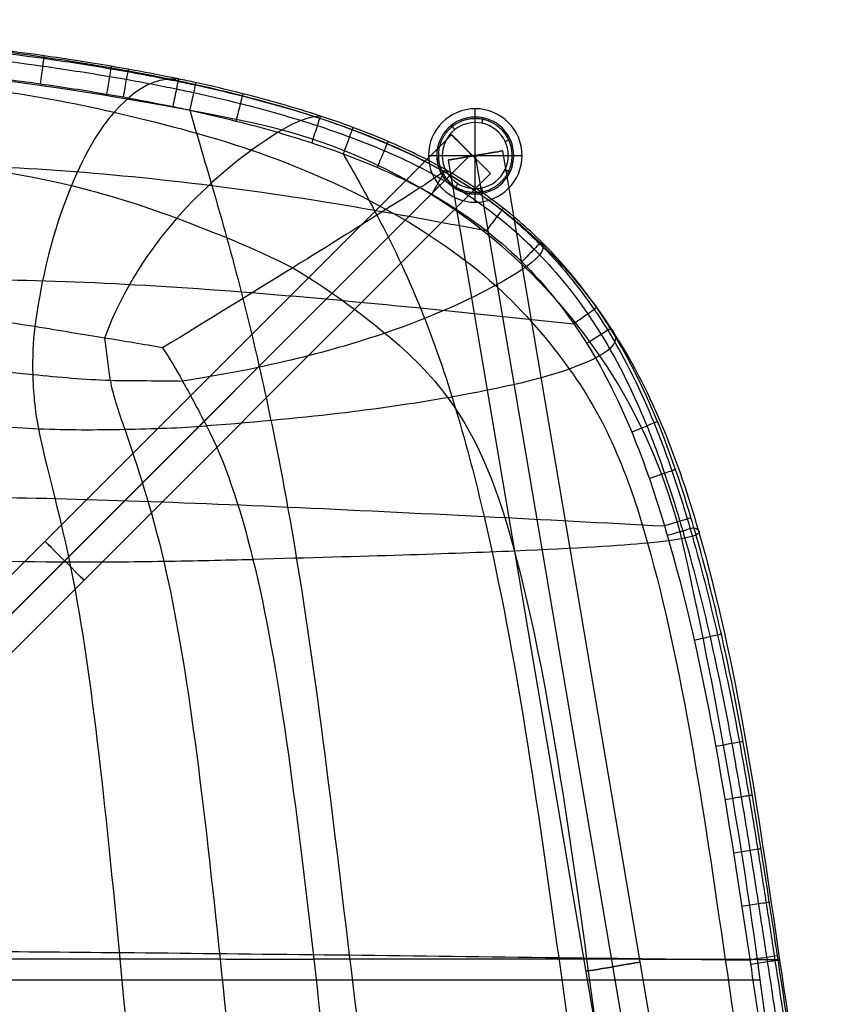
# Model space of a CAD drawing. Header units: millimetres. Extents: x -276 to 184, y -111 to 240.
# Tile 6 of 6: x 36 to 184, y 61 to 240. Entities that reach past the tile are written whole.
import ezdxf

# ---------------------------------------------------------------- set-up
doc = ezdxf.new("R2010")
doc.units = ezdxf.units.MM
doc.header["$MEASUREMENT"] = 0
doc.layers.add('Default', color=7, linetype='Continuous', true_color=0x000000)
doc.layers.add('Layer 01', color=1, linetype='Continuous', true_color=0xff0000)

# ---------------------------------------------------------------- blocks, each defined once
blk = doc.blocks.new('Component9')
at = {"layer": 'Default', "color": 253, "true_color": 0xa0a0a0}
for p, q in [((170, 185, 165), (-125, 185, 215)), ((170, 175, 165), (170, 185, 165)), ((169.16, 180, 160.07), (-125.84, 180, 210.07)), ((170.84, 180, 169.93), (-124.16, 180, 219.93)), ((169.16, 180, 160.07), (170.84, 180, 169.93)), ((170, 175, 165), (-125, 175, 215)), ((170, 175, 165), (-125, 175, 215))]:
    blk.add_line(p, q, dxfattribs=at)
at = {"layer": 'Default', "color": 253, "true_color": 0xa0a0a0, "extrusion": (0.985939, 0, -0.167108)}
for start, end in [(270, 180), (180, 270)]:
    blk.add_arc((180, 191.09, -9.57), 5, start, end, dxfattribs=at)
at = {"layer": 'Default', "color": 253, "true_color": 0xa0a0a0, "extrusion": (0.985939, -9.32587e-15, -0.167108)}
blk.add_arc((180, 191.09, 140.04), 5, 270, 0, dxfattribs=at)
at = {"layer": 'Default', "color": 253, "true_color": 0xa0a0a0, "extrusion": (0.985939, 2.32726e-15, -0.167108)}
blk.add_arc((180, 191.09, 140.04), 5, 0, 180, dxfattribs=at)
at = {"layer": 'Default', "color": 253, "true_color": 0xa0a0a0, "extrusion": (0.985939, 1.29186e-14, -0.167108)}
blk.add_arc((180, 191.09, 140.04), 5, 180, 270, dxfattribs=at)
blk = doc.blocks.new('Component15')
at = {"layer": 'Default', "color": 179, "true_color": 0x191919}
for p, q in [((161.5, 30, 165), (161.5, 0, 165)), ((161.5, 30, 165), (163, 30, 165)), ((163, 0, 165), (163, 30, 165)), ((170, 30, 158), (170, 0, 158)), ((170, 30, 156.5), (170, 0, 156.5)), ((170, 30, 172), (170, 0, 172)), ((170, 30, 173.5), (170, 0, 173.5)), ((170, 30, 156.5), (170, 30, 158)), ((170, 30, 172), (170, 30, 173.5)), ((177, 30, 165), (177, 0, 165)), ((177, 30, 165), (178.5, 30, 165)), ((178.5, 30, 165), (178.5, 0, 165)), ((161.5, 0, 165), (163, 0, 165)), ((170, 0, 156.5), (170, 0, 158)), ((170, 0, 172), (170, 0, 173.5)), ((177, 0, 165), (178.5, 0, 165))]:
    blk.add_line(p, q, dxfattribs=at)
at = {"layer": 'Default', "color": 179, "true_color": 0x191919, "extrusion": (2.83062e-30, 1, 4.17966e-16)}
blk.add_arc((-170, 165, 30), 8.5, 270, 0, dxfattribs=at)
at = {"layer": 'Default', "color": 179, "true_color": 0x191919, "extrusion": (0, 1, -4.17966e-16)}
blk.add_arc((-170, 165, 30), 8.5, 0, 180, dxfattribs=at)
at = {"layer": 'Default', "color": 179, "true_color": 0x191919, "extrusion": (-5.07531e-16, 1, 5.07531e-16)}
blk.add_arc((-170, 165, 30), 7, 270, 0, dxfattribs=at)
at = {"layer": 'Default', "color": 179, "true_color": 0x191919, "extrusion": (0, 1, 5.07531e-16)}
blk.add_arc((-170, 165, 30), 7, 0, 180, dxfattribs=at)
at = {"layer": 'Default', "color": 179, "true_color": 0x191919, "extrusion": (5.07531e-16, 1, 5.07531e-16)}
blk.add_arc((-170, 165, 30), 7, 180, 270, dxfattribs=at)
at = {"layer": 'Default', "color": 179, "true_color": 0x191919, "extrusion": (0, 1, 4.17966e-16)}
blk.add_arc((-170, 165, 30), 8.5, 180, 270, dxfattribs=at)
at = {"layer": 'Default', "color": 179, "true_color": 0x191919, "extrusion": (0, 1, 0)}
for centre, radius, start, end in [((-170, 165, 15), 8.5, 0, 270), ((-170, 165, 15), 8.5, 270, 0), ((-170, 165, 15), 7, 270, 0), ((-170, 165, 15), 7, 0, 270), ((-170, 165), 8.5, 0, 180), ((-170, 165), 8.5, 270, 0), ((-170, 165), 7, 270, 0), ((-170, 165), 7, 0, 180), ((-170, 165), 7, 180, 270), ((-170, 165), 8.5, 180, 270)]:
    blk.add_arc(centre, radius, start, end, dxfattribs=at)
blk = doc.blocks.new('SEAT')
at = {"layer": 'Default', "color": 9, "true_color": 0xdcc6a4}
for p, q in [((19.84, 731, 212.81), (19.84, 731, -212.81)), ((95.43, 731, 199.43), (95.43, 722, 199.43)), ((171.71, 722, 122.15), (171.71, 731, 122.15)), ((19.84, 722, 212.81), (19.84, 722, -212.81))]:
    blk.add_line(p, q, dxfattribs=at)
at = {"layer": 'Default', "color": 9, "true_color": 0xdcc6a4, "extrusion": (0, 1, 0)}
for centre, radius, start, end in [((99.15, -679.29, 731), 900, 91.71307, 102.48595), ((-73.81, 101.79, 731), 100, 102.486, 168.2534), ((415.72, 0, 731), 600, 168.2534, 191.7466), ((99.15, -679.29, 726.5), 900, 91.71307, 102.48595), ((-73.81, 101.79, 726.5), 100, 102.486, 168.2534), ((415.72, 0, 726.5), 600, 168.2534, 191.7466), ((415.72, 0, 722), 600, 168.2534, 191.7466)]:
    blk.add_arc(centre, radius, start, end, dxfattribs=at)
at = {"layer": 'Default', "color": 9, "true_color": 0xdcc6a4, "extrusion": (-1.89627e-15, 1, -1.52252e-14)}
blk.add_arc((99.15, -679.29, 722), 900, 91.71307, 102.48595, dxfattribs=at)
at = {"layer": 'Default', "color": 9, "true_color": 0xdcc6a4, "extrusion": (-3.65965e-15, 1, -2.14155e-15)}
blk.add_arc((-73.81, 101.79, 722), 100, 102.486, 168.2534, dxfattribs=at)
at = {"layer": 'Default', "color": 178, "true_color": 0x000000}
for points, knots in [([(23.56, 772.44, -133.14), (23.56, 772.79, -127.86), (23.56, 773.06, -122.25), (23.57, 773.49, -110.63), (23.57, 773.65, -104.62), (23.57, 774.03, -86.41), (23.57, 774.36, -49.27), (23.54, 775.08), (23.57, 774.36, 49.27), (23.57, 774.03, 86.41), (23.57, 773.65, 104.62), (23.57, 773.49, 110.63), (23.56, 773.06, 122.25), (23.56, 772.79, 127.86), (23.56, 772.44, 133.14)], [0, 0, 0, 0, 17.638687, 17.638687, 35.277373, 35.277373, 70.554747, 141.109494, 211.66424, 246.941614, 246.941614, 264.5803, 264.5803, 282.218987, 282.218987, 282.218987, 282.218987]), ([(94.38, 772.65, -122.31), (94.26, 772.97, -117.26), (94.13, 773.22, -111.89), (93.96, 773.63, -100.87), (93.9, 773.78, -95.21), (93.98, 774.14, -78.3), (95.01, 774.44, -44.75), (95.32, 775.05), (95.01, 774.44, 44.75), (93.98, 774.14, 78.3), (93.9, 773.78, 95.21), (93.96, 773.63, 100.87), (94.13, 773.22, 111.89), (94.26, 772.97, 117.26), (94.38, 772.65, 122.31)], [0, 0, 0, 0, 17.638687, 17.638687, 35.277373, 35.277373, 70.554747, 141.109494, 211.66424, 246.941614, 246.941614, 264.5803, 264.5803, 282.218987, 282.218987, 282.218987, 282.218987]), ([(135.62, 773.06, 83.38), (132.9, 773.31, 83.01), (130.16, 773.48, 82.94), (124.12, 773.73, 83.09), (120.89, 773.81, 83.35), (110.83, 773.95, 85.38), (87.83, 773.87, 92.17), (25.95, 773.78, 98.46), (-47.84, 773.68, 105.23), (-73.04, 773.65, 102.51), (-83.77, 773.48, 102.26), (-87.16, 773.39, 102.61), (-93.43, 773.11, 103.6), (-96.24, 772.94, 104.18), (-99.04, 772.69, 105.12)], [0, 0, 0, 0, 15.399251, 15.399251, 30.798501, 30.798501, 61.597003, 123.194005, 184.791008, 215.589509, 215.589509, 230.98876, 230.98876, 246.388011, 246.388011, 246.388011, 246.388011]), ([(133.59, 772.93, 95.83), (131.16, 773.12, 96.22), (128.81, 773.25, 96.32), (123.42, 773.43, 97.32), (120.6, 773.46, 98.32), (111.09, 773.51, 101.63), (87.84, 773.37, 109.34), (25.94, 773.27, 116.36), (-47.84, 773.18, 123.79), (-73.49, 773.21, 120.66), (-83.71, 773.12, 119.08), (-86.69, 773.07, 118.56), (-92.3, 772.88, 118.55), (-94.72, 772.74, 118.93), (-97.23, 772.54, 118.97)], [0, 0, 0, 0, 15.399251, 15.399251, 30.798501, 30.798501, 61.597003, 123.194005, 184.791008, 215.589509, 215.589509, 230.98876, 230.98876, 246.388011, 246.388011, 246.388011, 246.388011]), ([(118.02, 772.84, -114.02), (117.68, 773.11, -109.3), (117.54, 773.31, -104.5), (117.32, 773.65, -94.35), (117.31, 773.77, -89.1), (117.99, 774.04, -73.88), (120.76, 774.29, -43.21), (121.75, 774.87), (120.76, 774.29, 43.21), (117.99, 774.04, 73.88), (117.31, 773.77, 89.1), (117.32, 773.65, 94.35), (117.54, 773.31, 104.5), (117.68, 773.11, 109.3), (118.02, 772.84, 114.02)], [0, 0, 0, 0, 17.638687, 17.638687, 35.277373, 35.277373, 70.554747, 141.109494, 211.66424, 246.941614, 246.941614, 264.5803, 264.5803, 282.218987, 282.218987, 282.218987, 282.218987]), ([(125.96, 772.83, -109.76), (126.11, 773.05, -105.49), (125.98, 773.22, -101.33), (126.25, 773.47, -92.3), (126.68, 773.54, -87.76), (128.07, 773.73, -73.52), (131.27, 773.92, -42.6), (132.67, 774.48), (131.27, 773.92, 42.6), (128.07, 773.73, 73.52), (126.68, 773.54, 87.76), (126.25, 773.47, 92.3), (125.98, 773.22, 101.33), (126.11, 773.05, 105.49), (125.96, 772.83, 109.76)], [0, 0, 0, 0, 17.638687, 17.638687, 35.277373, 35.277373, 70.554747, 141.109494, 211.66424, 246.941614, 246.941614, 264.5803, 264.5803, 282.218987, 282.218987, 282.218987, 282.218987]), ([(131.84, 772.64, 106.14), (132.5, 772.78, 102.71), (133, 772.86, 99.51), (134.18, 772.99, 92.15), (134.86, 773.04, 88), (137.13, 773.11, 74.12), (140.52, 773.18, 42.07), (142.28, 773.73), (140.52, 773.18, -42.07), (137.13, 773.11, -74.12), (134.86, 773.04, -88), (134.18, 772.99, -92.15), (133, 772.86, -99.51), (132.5, 772.78, -102.71), (131.84, 772.64, -106.14)], [-282.218987, -282.218987, -282.218987, -282.218987, -264.5803, -264.5803, -246.941614, -246.941614, -211.66424, -141.109494, -70.554747, -35.277373, -35.277373, -17.638687, -17.638687, 0, 0, 0, 0]), ([(172.93, 726.28, 134.33), (172.91, 727.63, 134.16), (172.75, 734.06, 133.09), (172.27, 747.81, 129.49), (164.18, 760.51, 118.36), (160.22, 764.32, 113.46), (149.43, 770.04, 103.97), (142.55, 772.06, 99.19), (133.59, 772.93, 95.83)], [19.56907, 19.56907, 19.56907, 19.56907, 30.188919, 60.377838, 60.377838, 75.472297, 75.472297, 90.566756, 90.566756, 90.566756, 90.566756]), ([(179.51, 726.21, 109.01), (179.5, 727.57, 108.77), (179.44, 734.05, 107.32), (179.27, 748.01, 102.65), (170.77, 760.68, 94.98), (166.69, 764.29, 92.48), (154.52, 770.02, 87.35), (146.47, 772.08, 84.85), (135.62, 773.06, 83.38)], [19.420551, 19.420551, 19.420551, 19.420551, 30.188919, 60.377838, 60.377838, 75.472297, 75.472297, 90.566756, 90.566756, 90.566756, 90.566756]), ([(131.84, 772.64, 106.14), (129.92, 772.74, 107.5), (128.16, 772.8, 108.53), (123.76, 772.86, 110.99), (121.12, 772.86, 112.41), (111.84, 772.79, 117.25), (87.84, 772.54, 125.43), (25.93, 772.44, 133.07), (-47.84, 772.36, 141.07), (-74.44, 772.49, 138.05), (-84.43, 772.52, 134.85), (-87.25, 772.5, 133.87), (-91.85, 772.43, 132.08), (-93.63, 772.37, 131.27), (-95.59, 772.26, 130.15)], [0, 0, 0, 0, 0.125, 0.125, 0.25, 0.25, 0.5, 1, 1.5, 1.75, 1.75, 1.875, 1.875, 2, 2, 2, 2]), ([(23.34, 725.67, 216.01), (23.34, 727.13, 216.08), (23.37, 733.19, 216.37), (23.43, 745.85, 216.85), (23.49, 758.13, 201.42), (23.5, 762.04, 193.63), (23.54, 768.51, 170.05), (23.55, 771.06, 154.26), (23.56, 772.44, 133.14)], [23.284275, 23.284275, 23.284275, 23.284275, 40.276588, 80.553175, 80.553175, 100.691469, 100.691469, 120.829763, 120.829763, 120.829763, 120.829763]), ([(99.98, 725.21, 200.98), (99.92, 726.77, 201.25), (99.55, 732.97, 202.04), (98.2, 746.78, 202.6), (96.79, 759.03, 187.78), (96.32, 762.81, 180.27), (95.36, 768.97, 157.63), (94.88, 771.36, 142.5), (94.38, 772.65, 122.31)], [21.327558, 21.327558, 21.327558, 21.327558, 40.276588, 80.553175, 80.553175, 100.691469, 100.691469, 120.829763, 120.829763, 120.829763, 120.829763]), ([(135.29, 725.67, 186.08), (135.14, 727.18, 186.28), (134.28, 733.61, 186.99), (131.37, 747.92, 187.86), (126.47, 760.37, 174.19), (124.81, 763.93, 167.41), (121.24, 769.65, 146.72), (119.4, 771.75, 132.9), (118.02, 772.84, 114.02)], [23.324365, 23.324365, 23.324365, 23.324365, 40.276588, 80.553175, 80.553175, 100.691469, 100.691469, 120.829763, 120.829763, 120.829763, 120.829763]), ([(150.67, 726.06, 173.76), (150.55, 727.47, 173.86), (149.83, 733.89, 174.15), (147.57, 747.74, 174.14), (140.59, 760.33, 161.27), (137.51, 764.11, 154.83), (131.42, 769.83, 136.83), (128.31, 771.88, 125.19), (125.96, 772.83, 109.76)], [25.005314, 25.005314, 25.005314, 25.005314, 40.276588, 80.553175, 80.553175, 100.691469, 100.691469, 120.829763, 120.829763, 120.829763, 120.829763]), ([(163.44, 726.27, 156.64), (163.37, 727.62, 156.6), (162.98, 733.99, 156.25), (161.77, 747.53, 154.63), (153.72, 760.36, 141.81), (150.27, 763.92, 136.26), (141.84, 769.57, 122.57), (136.85, 771.67, 114.43), (131.84, 772.64, 106.14)], [0.645602, 0.645602, 0.645602, 0.645602, 1, 2, 2, 2.5, 2.5, 3, 3, 3, 3]), ([(146.05, 766.74, 129.41), (142.29, 766.82, 135.71), (138.31, 766.95, 141.14), (130.62, 766.98, 150.53), (126.97, 766.91, 154.12), (115.13, 766.56, 162.94), (87.85, 765.38, 172.68), (25.87, 765.25, 181.69), (-47.86, 765.25, 191.44), (-78.36, 766.37, 188.93), (-91.21, 766.7, 182.45), (-95.1, 766.77, 179.42), (-103.12, 766.74, 170.85), (-107.21, 766.61, 165.73), (-111.01, 766.53, 159.49)], [0, 0, 0, 0, 20.270831, 20.270831, 40.541661, 40.541661, 81.083322, 162.166645, 243.249967, 283.791629, 283.791629, 304.062459, 304.062459, 324.33329, 324.33329, 324.33329, 324.33329]), ([(146.05, 766.74, -129.41), (149.47, 766.9, -122.54), (152.35, 767.1, -115.39), (157.3, 767.25, -102.05), (159.15, 767.23, -96), (163.52, 767.01, -77.73), (167.55, 766.04, -40.57), (170.12, 766.47), (167.55, 766.04, 40.57), (163.52, 767.01, 77.73), (159.15, 767.23, 96), (157.3, 767.25, 102.05), (152.35, 767.1, 115.39), (149.47, 766.9, 122.54), (146.05, 766.74, 129.41)], [0, 0, 0, 0, 20.037097, 20.037097, 40.074194, 40.074194, 80.148389, 160.296778, 240.445166, 280.519361, 280.519361, 300.556458, 300.556458, 320.593555, 320.593555, 320.593555, 320.593555]), ([(156.4, 756.09, 146.08), (152.29, 756.06, 153.59), (147.74, 756.05, 160.15), (138.09, 756.21, 170.97), (133, 756.33, 175.18), (118.31, 755.99, 185.88), (87.88, 754.13, 197.09), (25.78, 753.99, 206.23), (-47.88, 754.08, 217.05), (-81.99, 756.01, 214.61), (-97.99, 756.4, 207.17), (-103.45, 756.3, 203.95), (-113.6, 756.18, 194.49), (-118.28, 756.2, 188.31), (-122.41, 756.24, 180.84)], [0, 0, 0, 0, 20.270831, 20.270831, 40.541661, 40.541661, 81.083322, 162.166645, 243.249967, 283.791629, 283.791629, 304.062459, 304.062459, 324.33329, 324.33329, 324.33329, 324.33329]), ([(156.4, 756.09, -146.08), (160.52, 756.11, -138.57), (164.04, 756.15, -130.4), (169.71, 756.39, -113.73), (171.83, 756.55, -105.24), (177.15, 756.27, -82.13), (181.92, 754.44, -39.81), (184.44, 754.67), (181.92, 754.44, 39.81), (177.15, 756.27, 82.13), (171.83, 756.55, 105.24), (169.71, 756.39, 113.73), (164.04, 756.15, 130.4), (160.52, 756.11, 138.57), (156.4, 756.09, 146.08)], [0, 0, 0, 0, 20.037097, 20.037097, 40.074194, 40.074194, 80.148389, 160.296778, 240.445166, 280.519361, 280.519361, 300.556458, 300.556458, 320.593555, 320.593555, 320.593555, 320.593555]), ([(163.11, 731.45, 156.33), (159.3, 731.46, 163.16), (154.88, 731.51, 168.99), (145.19, 731.61, 179), (139.93, 731.66, 183.19), (123.49, 731.71, 193.77), (87.94, 731.38, 207.07), (25.6, 731.24, 215.67), (-47.92, 731.42, 227.28), (-87.65, 732.08, 224.32), (-105.59, 732.2, 217.73), (-111.25, 732.2, 214.68), (-121.49, 732.2, 206.35), (-126.07, 732.19, 201.06), (-129.88, 732.22, 194.39)], [0, 0, 0, 0, 20.270831, 20.270831, 40.541661, 40.541661, 81.083322, 162.166645, 243.249967, 283.791629, 283.791629, 304.062459, 304.062459, 324.33329, 324.33329, 324.33329, 324.33329]), ([(163.11, 731.45, -156.33), (166.92, 731.43, -149.51), (170.12, 731.45, -141.7), (175.49, 731.49, -125.16), (177.67, 731.51, -116.44), (183.03, 731.46, -90.49), (189.01, 730.9, -39.51), (190.53, 730.49), (189.01, 730.9, 39.51), (183.03, 731.46, 90.49), (177.67, 731.51, 116.44), (175.49, 731.49, 125.16), (170.12, 731.45, 141.7), (166.92, 731.43, 149.51), (163.11, 731.45, 156.33)], [0, 0, 0, 0, 20.037097, 20.037097, 40.074194, 40.074194, 80.148389, 160.296778, 240.445166, 280.519361, 280.519361, 300.556458, 300.556458, 320.593555, 320.593555, 320.593555, 320.593555]), ([(-100.51, 726.09, 219.81), (-95.47, 726.02, 221.61), (-90.36, 725.97, 222.78), (-80.1, 725.9, 224.34), (-74.95, 725.88, 224.73), (-64.72, 725.86, 225.09), (-59.65, 725.86, 225.05), (-49.6, 725.85, 224.75), (-44.62, 725.85, 224.47), (-19.75, 725.83, 222.59), (-0.07, 725.8, 219.59), (29.21, 725.64, 215.11), (38.96, 725.56, 213.65), (58.52, 725.4, 210.45), (68.32, 725.31, 208.69), (83, 725.23, 205.47), (87.88, 725.21, 204.3), (97.58, 725.2, 201.72), (102.4, 725.21, 200.32), (116.8, 725.3, 195.59), (126.43, 725.46, 191.64), (135.29, 725.67, 186.08)], [3.594128, 3.594128, 3.594128, 3.594128, 5.072923, 5.072923, 6.551717, 6.551717, 8.030511, 8.030511, 9.509305, 9.509305, 15.424482, 15.424482, 18.382071, 18.382071, 21.339659, 21.339659, 22.818453, 22.818453, 24.297248, 24.297248, 27.254836, 27.254836, 27.254836, 27.254836]), ([(150.67, 726.06, 173.76), (150.68, 725.3, 173.77), (150.44, 723.79, 173.54), (149.25, 721.65, 172.37), (147.91, 720.98, 171.06), (147.1, 720.98, 170.26)], [0.000003, 0.000003, 0.000003, 0.000003, 0.285714, 0.571429, 1.000004, 1.000004, 1.000004, 1.000004]), ([(150.67, 726.06, 173.76), (153.17, 726.12, 171.2), (155.51, 726.16, 168.46), (159.78, 726.23, 162.72), (161.71, 726.26, 159.72), (163.44, 726.27, 156.64)], [29.107823, 29.107823, 29.107823, 29.107823, 30.106301, 30.106301, 31.104779, 31.104779, 31.104779, 31.104779]), ([(156.58, 726.18, 166.99), (156.61, 725.41, 167.01), (156.37, 723.87, 166.82), (155.05, 721.68, 165.8), (153.55, 720.99, 164.62), (152.64, 720.99, 163.92)], [0.000001, 0.000001, 0.000001, 0.000001, 0.285714, 0.571429, 1.000002, 1.000002, 1.000002, 1.000002]), ([(163.44, 726.27, 156.64), (163.48, 725.5, 156.66), (163.24, 723.94, 156.52), (161.79, 721.7, 155.71), (160.11, 720.99, 154.76), (159.09, 720.99, 154.19)], [-8.132202, -8.132202, -8.132202, -8.132202, -5.808716, -3.485229, 0, 0, 0, 0]), ([(163.44, 726.27, 156.64), (165.32, 726.29, 153.29), (167.94, 726.3, 147.82), (170.14, 726.29, 142.25), (171.63, 726.29, 138.22), (172.3, 726.28, 136.28), (172.93, 726.28, 134.33)], [0, 0, 0, 0, 1.085727, 1.737164, 1.737164, 2.334307, 2.334307, 2.334307, 2.334307]), ([(168.43, 726.29, 146.41), (168.47, 725.52, 146.43), (168.22, 723.95, 146.32), (166.69, 721.7, 145.67), (164.91, 720.99, 144.92), (163.84, 720.99, 144.46)], [0, 0, 0, 0, 0.285714, 0.571429, 1, 1, 1, 1]), ([(170.92, 726.29, 140.14), (170.96, 725.52, 140.16), (170.7, 723.95, 140.06), (169.14, 721.7, 139.49), (167.33, 720.99, 138.82), (166.24, 720.99, 138.42)], [0, 0, 0, 0, 0.285714, 0.571429, 1, 1, 1, 1]), ([(172.93, 726.28, 134.33), (172.97, 725.51, 134.34), (172.71, 723.94, 134.26), (171.13, 721.7, 133.74), (169.3, 720.99, 133.14), (168.19, 720.99, 132.78)], [0, 0, 0, 0, 0.285714, 0.571429, 1, 1, 1, 1]), ([(176.89, 726.24, 120.49), (176.93, 725.47, 120.5), (176.65, 723.92, 120.43), (175.04, 721.7, 120.03), (173.18, 721, 119.56), (172.05, 721, 119.28)], [0, 0, 0, 0, 0.285714, 0.571429, 1, 1, 1, 1]), ([(172.93, 726.28, 134.33), (174.42, 726.27, 129.76), (176.51, 726.25, 122.38), (178.25, 726.22, 114.89), (179.08, 726.21, 111.06), (179.3, 726.21, 110.04), (180.12, 726.2, 106.02), (180.89, 726.18, 102.03), (182.27, 726.16, 94.03), (184.27, 726.13, 81.01), (185.63, 726.13, 69.17), (186.47, 726.12, 61.01), (186.51, 726.12, 60.62), (186.55, 726.12, 60.23), (187.58, 726.12, 50.14), (188.81, 726.11, 36.42), (189.85, 726.08, 16.34), (190.01, 726.07, 6.27), (190.01, 726.07, -5.01), (189.89, 726.08, -15.07), (188.93, 726.11, -35.17), (187.58, 726.12, -50.14), (186.53, 726.12, -60.47), (186.49, 726.12, -60.86), (185.63, 726.13, -69.21), (183.79, 726.14, -85.11), (181.14, 726.18, -101.08), (179.3, 726.21, -110.04), (179.08, 726.21, -111.06), (177.23, 726.24, -119.56), (175.33, 726.26, -126.99), (172.93, 726.28, -134.33)], [2.334314, 2.334314, 2.334314, 2.334314, 3.733928, 4.573701, 4.573701, 4.878306, 4.878306, 5.76787, 6.064392, 7.250477, 9.622648, 9.622648, 9.696235, 9.740387, 9.740387, 12.724449, 13.843472, 15.708511, 15.708511, 17.198745, 18.68898, 21.669449, 21.669449, 21.787078, 21.787078, 24.171016, 26.554954, 26.554954, 26.862313, 26.862313, 29.112806, 29.112806, 29.112806, 29.112806]), ([(178.86, 726.22, 112.08), (178.89, 725.45, 112.09), (178.6, 723.9, 112.02), (176.98, 721.69, 111.67), (175.11, 721, 111.27), (173.98, 721, 111.02)], [0, 0, 0, 0, 0.285714, 0.571429, 1, 1, 1, 1]), ([(179.51, 726.21, 109.01), (179.54, 725.44, 109.02), (179.25, 723.89, 108.96), (177.62, 721.69, 108.62), (175.75, 721, 108.24), (174.62, 721, 108.01)], [0, 0, 0, 0, 0.285714, 0.571429, 1, 1, 1, 1]), ([(181.23, 726.18, 100.03), (181.26, 725.41, 100.03), (180.96, 723.88, 99.98), (179.32, 721.69, 99.69), (177.44, 721, 99.35), (176.31, 721, 99.15)], [0, 0, 0, 0, 0.285714, 0.571429, 1, 1, 1, 1]), ([(181.75, 726.17, 97.03), (181.77, 725.41, 97.03), (181.47, 723.87, 96.98), (179.83, 721.68, 96.7), (177.96, 721, 96.38), (176.82, 721, 96.19)], [0, 0, 0, 0, 0.285714, 0.571429, 1, 1, 1, 1]), ([(183.6, 726.15, 85.03), (183.62, 725.38, 85.03), (183.32, 723.85, 84.99), (181.66, 721.68, 84.76), (179.79, 721, 84.5), (178.65, 721, 84.34)], [0, 0, 0, 0, 0.285714, 0.571429, 1, 1, 1, 1]), ([(163.09, 724.01, 156.44), (161.08, 723.99, 160), (158.8, 723.97, 163.46), (154.4, 723.92, 169.07), (152.42, 723.9, 171.31), (146.73, 723.81, 177.07), (142.81, 723.74, 180.32), (137.44, 723.65, 184.02), (136.22, 723.63, 184.82), (129.72, 723.53, 188.85), (121.38, 723.43, 192.92), (110.09, 723.35, 197.12), (104.38, 723.33, 198.94), (100.94, 723.32, 199.97), (100.37, 723.32, 200.14), (93.56, 723.31, 202.14), (80.99, 723.32, 205.36), (65.14, 723.39, 208.57), (52.49, 723.46, 210.81), (43, 723.51, 212.37), (33.52, 723.55, 213.86), (27.2, 723.58, 214.83), (23.78, 723.59, 215.36), (23.52, 723.59, 215.4), (16.32, 723.62, 216.52), (2.4, 723.66, 218.68), (-18.58, 723.7, 221.59), (-39.72, 723.71, 223.77), (-53.9, 723.72, 224.45), (-61.13, 723.73, 224.5), (-64.41, 723.73, 224.52), (-70.97, 723.73, 224.44), (-80.82, 723.76, 223.76), (-90.65, 723.8, 222.26), (-97.14, 723.85, 220.51), (-101.15, 723.89, 219.09), (-101.94, 723.9, 218.79), (-105.23, 723.93, 217.48), (-110.17, 723.98, 215.14), (-114.71, 724.03, 212.07), (-118.55, 724.06, 209), (-120.18, 724.07, 207.52), (-124.93, 724.1, 202.61), (-127.69, 724.1, 198.84), (-129.96, 724.1, 194.87)], [-31.104779, -31.104779, -31.104779, -31.104779, -29.943319, -29.943319, -29.107741, -29.107741, -27.671192, -27.671192, -27.254836, -27.254836, -25.495427, -24.615722, -23.736018, -23.736018, -23.558252, -23.558252, -21.643153, -19.728054, -18.770505, -17.812955, -16.855406, -15.897857, -15.897857, -15.817344, -15.817344, -13.712754, -11.608164, -9.503573, -7.398983, -7.398983, -7.387613, -6.439242, -5.490871, -4.5425, -3.594128, -3.594128, -3.359899, -3.359899, -2.613828, -1.867756, -1.867756, -1.270816, -1.270816, 0, 0, 0, 0]), ([(23.34, 725.67, 216.01), (23.33, 724.94, 215.97), (23.27, 723.52, 215.58), (23.02, 721.54, 213.93), (22.75, 720.92, 212.15), (22.58, 720.92, 211.07)], [-0.000013, -0.000013, -0.000013, -0.000013, 0.285714, 0.571429, 1.000027, 1.000027, 1.000027, 1.000027]), ([(24.13, 725.66, 215.89), (24.13, 724.94, 215.85), (24.07, 723.52, 215.46), (23.82, 721.54, 213.8), (23.55, 720.92, 212.02), (23.38, 720.92, 210.95)], [-0.000013, -0.000013, -0.000013, -0.000013, 0.285714, 0.571429, 1.000027, 1.000027, 1.000027, 1.000027]), ([(33.61, 725.6, 214.44), (33.6, 724.88, 214.39), (33.54, 723.48, 213.99), (33.29, 721.53, 212.34), (33.02, 720.92, 210.57), (32.86, 720.92, 209.51)], [-0.000013, -0.000013, -0.000013, -0.000013, 0.285714, 0.571429, 1.000025, 1.000025, 1.000025, 1.000025]), ([(43.1, 725.53, 212.96), (43.09, 724.82, 212.91), (43.02, 723.43, 212.49), (42.76, 721.52, 210.84), (42.49, 720.93, 209.09), (42.32, 720.93, 208.04)], [-0.000014, -0.000014, -0.000014, -0.000014, 0.285714, 0.571429, 1.000024, 1.000024, 1.000024, 1.000024]), ([(52.59, 725.45, 211.41), (52.58, 724.75, 211.34), (52.51, 723.38, 210.92), (52.24, 721.51, 209.27), (51.95, 720.93, 207.54), (51.77, 720.93, 206.5)], [-0.000015, -0.000015, -0.000015, -0.000015, 0.285714, 0.571429, 1.000022, 1.000022, 1.000022, 1.000022]), ([(62.09, 725.37, 209.74), (62.08, 724.68, 209.67), (62, 723.34, 209.23), (61.7, 721.5, 207.58), (61.39, 720.93, 205.88), (61.21, 720.93, 204.86)], [-0.000015, -0.000015, -0.000015, -0.000015, 0.285714, 0.571429, 1.00002, 1.00002, 1.00002, 1.00002]), ([(81.11, 725.24, 205.87), (81.09, 724.57, 205.77), (80.99, 723.26, 205.31), (80.62, 721.48, 203.69), (80.25, 720.94, 202.04), (80.02, 720.94, 201.04)], [-0.000016, -0.000016, -0.000016, -0.000016, 0.285714, 0.571429, 1.000017, 1.000017, 1.000017, 1.000017]), ([(99.98, 725.21, 200.98), (99.96, 724.54, 200.88), (99.82, 723.24, 200.43), (99.35, 721.49, 198.83), (98.88, 720.95, 197.21), (98.59, 720.95, 196.24)], [-0.000018, -0.000018, -0.000018, -0.000018, 0.285714, 0.571429, 1.000013, 1.000013, 1.000013, 1.000013]), ([(101.72, 725.21, 200.47), (101.69, 724.54, 200.37), (101.56, 723.25, 199.91), (101.08, 721.49, 198.32), (100.59, 720.96, 196.7), (100.3, 720.96, 195.73)], [-0.000018, -0.000018, -0.000018, -0.000018, 0.285714, 0.571429, 1.000013, 1.000013, 1.000013, 1.000013]), ([(110.3, 725.26, 197.7), (110.26, 724.58, 197.61), (110.11, 723.28, 197.17), (109.56, 721.5, 195.59), (109.01, 720.96, 193.99), (108.67, 720.96, 193.03)], [-0.000018, -0.000018, -0.000018, -0.000018, 0.285714, 0.571429, 1.000012, 1.000012, 1.000012, 1.000012]), ([(118.8, 725.35, 194.48), (118.77, 724.67, 194.4), (118.59, 723.34, 193.98), (117.95, 721.52, 192.44), (117.29, 720.97, 190.86), (116.9, 720.97, 189.9)], [-0.000019, -0.000019, -0.000019, -0.000019, 0.285714, 0.571429, 1.00001, 1.00001, 1.00001, 1.00001]), ([(135.28, 725.67, 186.08), (135.26, 724.96, 186.05), (135.05, 723.54, 185.71), (134.16, 721.58, 184.29), (133.2, 720.98, 182.77), (132.63, 720.98, 181.86)], [-0.00002, -0.00002, -0.00002, -0.00002, 0.285714, 0.571429, 1.000007, 1.000007, 1.000007, 1.000007]), ([(138.97, 725.76, 183.64), (138.95, 725.04, 183.62), (138.73, 723.6, 183.3), (137.77, 721.6, 181.93), (136.73, 720.98, 180.44), (136.11, 720.98, 179.55)], [-0.000015, -0.000015, -0.000015, -0.000015, 0.285714, 0.571429, 1.000006, 1.000006, 1.000006, 1.000006]), ([(163.09, 724.01, -156.44), (166.08, 724.02, -151.13), (168.48, 724.02, -145.6), (171.25, 724.02, -138.08), (171.92, 724.02, -136.15), (174.93, 724, -126.88), (176.83, 723.99, -119.46), (178.66, 723.97, -110.97), (178.88, 723.97, -109.95), (180.71, 723.95, -101), (183.34, 723.92, -85.05), (185.17, 723.91, -69.16), (186.03, 723.91, -60.82), (186.07, 723.91, -60.42), (187.12, 723.91, -50.09), (188.47, 723.9, -35.14), (189.42, 723.88, -15.05), (189.53, 723.88, -5), (189.53, 723.88, 6.26), (189.38, 723.89, 16.32), (188.35, 723.9, 36.38), (187.12, 723.91, 50.09), (186.1, 723.91, 60.18), (186.06, 723.91, 60.57), (186.02, 723.91, 60.96), (185.18, 723.91, 69.12), (183.82, 723.92, 80.95), (181.84, 723.94, 93.96), (180.46, 723.95, 101.95), (179.7, 723.96, 105.94), (178.88, 723.97, 109.95), (178.66, 723.97, 110.97), (177.84, 723.98, 114.8), (176.11, 723.99, 122.27), (174.03, 724.01, 129.65), (171.92, 724.02, 136.15), (171.25, 724.02, 138.08), (169.77, 724.02, 142.1), (167.58, 724.02, 147.66), (164.97, 724.02, 153.11), (163.09, 724.01, 156.44)], [-31.441371, -31.441371, -31.441371, -31.441371, -29.709517, -29.709517, -29.11282, -29.11282, -26.862313, -26.862313, -26.554954, -26.554954, -24.171016, -21.787078, -21.787078, -21.669449, -21.669449, -18.68898, -17.198745, -15.708511, -15.708511, -13.843472, -12.724449, -9.740387, -9.740387, -9.696235, -9.622648, -9.622648, -7.250477, -6.064392, -5.76787, -4.878306, -4.878306, -4.573701, -4.573701, -3.733928, -2.334307, -2.334307, -1.737164, -1.737164, -1.085727, 0, 0, 0, 0]), ([(181.48, 721, 60.74), (175.55, 720.99, 61.32), (169.86, 720.99, 61.9), (157.28, 720.98, 63.22), (136.97, 720.97, 65.41), (93.28, 720.95, 70.18), (26.32, 720.91, 75.02), (-47.71, 720.96, 81.76), (-96.33, 720.99, 84.51), (-118.48, 721.01, 85.48), (-132.19, 721.02, 86.04), (-138.43, 721.02, 86.28), (-144.88, 721.02, 86.52)], [4.757175, 4.757175, 4.757175, 4.757175, 21.440586, 21.440586, 42.881171, 85.762343, 171.524686, 257.287029, 300.1682, 321.608786, 321.608786, 338.660121, 338.660121, 338.660121, 338.660121]), ([(173.98, 721, 111.02), (169.51, 720.99, 112.35), (165.06, 720.99, 113.67), (154.36, 720.98, 116.81), (135.56, 720.97, 122.09), (91.01, 720.95, 131.63), (26.03, 720.91, 139.1), (-47.74, 720.95, 148.49), (-97.09, 720.98, 148.91), (-117.65, 721, 147.43), (-129.59, 721, 146.39), (-134.7, 721.01, 145.92), (-139.83, 721.01, 145.42)], [6.265193, 6.265193, 6.265193, 6.265193, 21.440586, 21.440586, 42.881171, 85.762343, 171.524686, 257.287029, 300.1682, 321.608786, 321.608786, 337.623582, 337.623582, 337.623582, 337.623582]), ([(166.23, 720.99, 138.42), (162.93, 720.99, 140.31), (159.61, 720.99, 142.16), (150.63, 720.98, 146.98), (133.32, 720.97, 155.27), (89.55, 720.95, 167.67), (25.79, 720.91, 176.5), (-47.84, 720.95, 187.08), (-96.48, 720.98, 185.58), (-115.3, 720.99, 180.84), (-125.45, 721, 177.62), (-129.44, 721, 176.24), (-133.42, 721, 174.8)], [8.702435, 8.702435, 8.702435, 8.702435, 21.440586, 21.440586, 42.881171, 85.762343, 171.524686, 257.287029, 300.1682, 321.608786, 321.608786, 335.83956, 335.83956, 335.83956, 335.83956]), ([(161.89, 722.16, 155.77), (159.91, 722.15, 159.27), (157.67, 722.15, 162.67), (153.34, 722.12, 168.18), (151.4, 722.11, 170.38), (145.8, 722.07, 176.04), (141.95, 722.04, 179.22), (136.67, 722.01, 182.86), (135.46, 722, 183.65), (129.06, 721.95, 187.62), (120.83, 721.91, 191.64), (109.63, 721.87, 195.81), (103.96, 721.86, 197.62), (100.55, 721.86, 198.64), (99.97, 721.85, 198.81), (93.2, 721.85, 200.8), (80.69, 721.85, 204.01), (64.88, 721.87, 207.2), (52.26, 721.9, 209.43), (42.78, 721.91, 210.99), (33.31, 721.93, 212.48), (27, 721.94, 213.46), (23.57, 721.95, 213.99), (23.31, 721.95, 214.03), (16.1, 721.96, 215.14), (2.2, 721.98, 217.3), (-18.75, 722, 220.21), (-39.83, 722.01, 222.38), (-53.95, 722.02, 223.06), (-61.14, 722.02, 223.11), (-64.4, 722.02, 223.13), (-70.92, 722.03, 223.05), (-80.67, 722.04, 222.37), (-90.37, 722.06, 220.9), (-96.74, 722.09, 219.18), (-100.66, 722.1, 217.79), (-101.44, 722.11, 217.5), (-104.66, 722.12, 216.22), (-109.48, 722.14, 213.94), (-113.9, 722.16, 210.96), (-117.65, 722.18, 207.97), (-119.23, 722.19, 206.53), (-123.86, 722.2, 201.74), (-126.55, 722.2, 198.07), (-128.78, 722.2, 194.19)], [-31.104779, -31.104779, -31.104779, -31.104779, -29.943319, -29.943319, -29.107741, -29.107741, -27.671192, -27.671192, -27.254836, -27.254836, -25.495427, -24.615722, -23.736018, -23.736018, -23.558252, -23.558252, -21.643153, -19.728054, -18.770505, -17.812955, -16.855406, -15.897857, -15.897857, -15.817344, -15.817344, -13.712754, -11.608164, -9.503573, -7.398983, -7.398983, -7.387613, -6.439242, -5.490871, -4.5425, -3.594128, -3.594128, -3.359899, -3.359899, -2.613828, -1.867756, -1.867756, -1.270816, -1.270816, 0, 0, 0, 0]), ([(159.09, 720.99, 154.19), (156.05, 720.99, 159.61), (152.33, 720.99, 164.74), (143.72, 720.98, 173.86), (138.88, 720.98, 177.81), (123.18, 720.97, 188), (111.36, 720.96, 192.45), (75.59, 720.94, 203.07), (50.86, 720.93, 206.77), (13.95, 720.92, 212.39), (1.64, 720.93, 214.32), (-23.03, 720.93, 217.6), (-35.39, 720.94, 218.95), (-54, 720.95, 219.94), (-60.24, 720.95, 220.1), (-72.78, 720.96, 219.89), (-79.05, 720.96, 219.49), (-91.34, 720.97, 217.52), (-97.39, 720.98, 215.95), (-105.96, 720.98, 212.09), (-108.71, 720.98, 210.56), (-113.83, 720.99, 207.01), (-116.21, 720.99, 204.98), (-118.37, 720.99, 202.74)], [-31.104779, -31.104779, -31.104779, -31.104779, -29.240157, -29.240157, -27.375534, -27.375534, -23.646288, -23.646288, -16.187798, -16.187798, -12.458552, -12.458552, -8.729307, -8.729307, -6.864684, -6.864684, -5.000061, -5.000061, -3.135438, -3.135438, -2.203127, -2.203127, -1.270816, -1.270816, -1.270816, -1.270816]), ([(23.38, 720.92, -210.95), (23.53, 720.92, -199.5), (23.68, 720.92, -188.08), (23.98, 720.92, -164.05), (24.44, 720.93, -126.43), (25.24, 720.93, -49.31), (24.78, 720.93), (25.24, 720.93, 49.31), (24.44, 720.93, 126.43), (23.98, 720.92, 164.05), (23.68, 720.92, 188.08), (23.53, 720.92, 199.5), (23.38, 720.92, 210.95)], [3.472246, 3.472246, 3.472246, 3.472246, 28.394521, 28.394521, 56.789042, 113.578084, 227.156168, 340.734252, 397.523293, 425.917814, 425.917814, 450.840315, 450.840315, 450.840315, 450.840315]), ([(100.3, 720.96, -195.73), (100.87, 720.96, -184.92), (101.44, 720.96, -174.13), (102.58, 720.96, -151.53), (104.3, 720.95, -116.24), (106.75, 720.95, -44.18), (101.38, 720.95), (106.75, 720.95, 44.18), (104.3, 720.95, 116.24), (102.58, 720.96, 151.53), (101.44, 720.96, 174.13), (100.87, 720.96, 184.92), (100.3, 720.96, 195.73)], [3.33392, 3.33392, 3.33392, 3.33392, 28.394521, 28.394521, 56.789042, 113.578084, 227.156168, 340.734252, 397.523293, 425.917814, 425.917814, 450.978374, 450.978374, 450.978374, 450.978374]), ([(136.11, 720.98, -179.55), (137.08, 720.98, -170.37), (138.03, 720.98, -161.2), (140.01, 720.98, -141.27), (142.97, 720.98, -109.1), (145.88, 720.98, -41.82), (133.1, 720.97), (145.88, 720.98, 41.82), (142.97, 720.98, 109.1), (140.01, 720.98, 141.27), (138.03, 720.98, 161.2), (137.08, 720.98, 170.37), (136.11, 720.98, 179.55)], [4.889578, 4.889578, 4.889578, 4.889578, 28.394521, 28.394521, 56.789042, 113.578084, 227.156168, 340.734252, 397.523293, 425.917814, 425.917814, 449.422991, 449.422991, 449.422991, 449.422991]), ([(152.64, 720.99, -163.92), (153.89, 720.99, -157.25), (155.11, 720.99, -150.58), (157.95, 720.99, -134.24), (162.4, 720.99, -105.08), (166.67, 720.99, -40.64), (156.36, 720.98), (166.67, 720.99, 40.64), (162.4, 720.99, 105.08), (157.95, 720.99, 134.24), (155.11, 720.99, 150.58), (153.89, 720.99, 157.25), (152.64, 720.99, 163.92)], [9.018818, 9.018818, 9.018818, 9.018818, 28.394521, 28.394521, 56.789042, 113.578084, 227.156168, 340.734252, 397.523293, 425.917814, 425.917814, 445.293612, 445.293612, 445.293612, 445.293612]), ([(159.09, 720.99, -154.19), (161.92, 720.99, -149.16), (164.24, 720.99, -143.84), (166.92, 720.99, -136.55), (167.57, 720.99, -134.67), (170.52, 720.99, -125.65), (172.39, 721, -118.37), (174.2, 721, -110.02), (174.41, 721, -109.01), (176.22, 721, -100.2), (178.84, 721, -84.44), (180.66, 721, -68.66), (181.52, 721, -60.35), (181.56, 721, -59.96), (182.6, 721, -49.67), (183.94, 721, -34.8), (184.89, 721, -14.92), (185.01, 721, -4.97), (185.01, 721, 6.22), (184.85, 721, 16.17), (183.83, 721, 36.04), (182.6, 721, 49.67), (181.58, 721, 59.72), (181.54, 721, 60.11), (181.5, 721, 60.5), (180.67, 721, 68.62), (179.31, 721, 80.36), (177.34, 721, 93.23), (175.97, 721, 101.13), (175.22, 721, 105.07), (174.41, 721, 109.01), (174.2, 721, 110.02), (173.38, 721, 113.79), (171.67, 721, 121.13), (169.64, 720.99, 128.34), (167.57, 720.99, 134.67), (166.92, 720.99, 136.55), (165.49, 720.99, 140.45), (163.37, 720.99, 145.82), (160.87, 720.99, 151.04), (159.09, 720.99, 154.19)], [-31.441371, -31.441371, -31.441371, -31.441371, -29.709517, -29.709517, -29.11282, -29.11282, -26.862313, -26.862313, -26.554954, -26.554954, -24.171016, -21.787078, -21.787078, -21.669449, -21.669449, -18.68898, -17.198745, -15.708511, -15.708511, -13.843472, -12.724449, -9.740387, -9.740387, -9.696235, -9.622648, -9.622648, -7.250477, -6.064392, -5.76787, -4.878306, -4.878306, -4.573701, -4.573701, -3.733928, -2.334307, -2.334307, -1.737164, -1.737164, -1.085727, 0, 0, 0, 0]), ([(161.89, 722.16, -155.77), (164.84, 722.17, -150.54), (167.21, 722.17, -145.07), (169.95, 722.17, -137.62), (170.62, 722.17, -135.7), (173.61, 722.16, -126.51), (175.49, 722.15, -119.13), (177.32, 722.15, -110.68), (177.53, 722.15, -109.66), (179.35, 722.14, -100.76), (181.97, 722.13, -84.86), (183.8, 722.12, -69.01), (184.66, 722.12, -60.68), (184.7, 722.12, -60.28), (185.75, 722.12, -49.97), (187.09, 722.12, -35.03), (188.03, 722.11, -15.01), (188.15, 722.11, -4.99), (188.15, 722.11, 6.25), (188, 722.11, 16.27), (186.97, 722.12, 36.28), (185.75, 722.12, 49.96), (184.72, 722.12, 60.04), (184.68, 722.12, 60.43), (184.64, 722.12, 60.82), (183.8, 722.12, 68.96), (182.45, 722.13, 80.77), (180.47, 722.13, 93.74), (179.1, 722.14, 101.7), (178.35, 722.14, 105.68), (177.53, 722.15, 109.67), (177.32, 722.15, 110.68), (176.49, 722.15, 114.49), (174.77, 722.16, 121.93), (172.71, 722.16, 129.26), (170.61, 722.17, 135.71), (169.95, 722.17, 137.62), (168.49, 722.17, 141.61), (166.32, 722.17, 147.11), (163.74, 722.16, 152.49), (161.89, 722.16, 155.77)], [-31.441371, -31.441371, -31.441371, -31.441371, -29.709517, -29.709517, -29.11282, -29.11282, -26.862313, -26.862313, -26.554954, -26.554954, -24.171016, -21.787078, -21.787078, -21.669449, -21.669449, -18.68898, -17.198745, -15.708511, -15.708511, -13.843472, -12.724449, -9.740387, -9.740387, -9.696235, -9.622648, -9.622648, -7.250477, -6.064392, -5.76787, -4.878306, -4.878306, -4.573701, -4.573701, -3.733928, -2.334307, -2.334307, -1.737164, -1.737164, -1.085727, 0, 0, 0, 0])]:
    blk.add_open_spline(points, degree=3, knots=knots, dxfattribs=at)
blk.add_open_spline([(135.29, 725.67, 186.08), (140.75, 725.81, 182.65), (145.92, 725.95, 178.61), (150.67, 726.06, 173.76)], degree=3, dxfattribs=at)

msp = doc.modelspace()

# ---------------------------------------------------------------- linework, layer by layer
at = {"layer": 'Default', "color": 253, "true_color": 0xa0a0a0}
for p, q in [((114.95, 219.55, 716), (-32.58, 72.02, 716)), ((114.95, 219.55, 716), (122.02, 212.48, 716)), ((-29.04, 68.49, 721), (118.49, 216.02, 721)), ((-29.04, 68.49, 721), (118.49, 216.02, 721)), ((118.49, 216.02, 721), (-29.04, 68.49, 721)), ((118.49, 216.02, 711), (-29.04, 68.49, 711)), ((118.49, 216.02, 711), (118.49, 216.02, 721)), ((122.02, 212.48, 716), (-25.51, 64.95, 716)), ((122.02, 212.48, 716), (-25.51, 64.95, 716))]:
    msp.add_line(p, q, dxfattribs=at)
at = {"layer": 'Default', "color": 253, "true_color": 0xa0a0a0, "extrusion": (0.707107, 0.707107, -2.00972e-14)}
msp.add_arc((68.96, 716, 236.53), 5, 270, 90, dxfattribs=at)
at = {"layer": 'Default', "color": 253, "true_color": 0xa0a0a0, "extrusion": (0.707107, 0.707107, -2.8136e-14)}
msp.add_arc((68.96, 716, 236.53), 5, 270, 90, dxfattribs=at)
at = {"layer": 'Default', "color": 253, "true_color": 0xa0a0a0, "extrusion": (0.707107, 0.707107, 4.01944e-15)}
msp.add_arc((68.96, 716, 236.53), 5, 90, 180, dxfattribs=at)
msp.add_arc((68.96, 716, 236.53), 5, 90, 180, dxfattribs=at)
at = {"layer": 'Default', "color": 253, "true_color": 0xa0a0a0, "extrusion": (0.707107, 0.707107, 0)}
for centre, start, end in [((68.96, 716, 236.53), 180, 270), ((68.96, 716, 236.53), 180, 270), ((68.96, 716, 131.99), 180, 90), ((68.96, 716, 131.99), 90, 180)]:
    msp.add_arc(centre, 5, start, end, dxfattribs=at)
at = {"layer": 'Layer 01', "color": 253, "true_color": 0xa0a0a0}
for p, q in [((119.24, 208.77), (119.24, 222.77)), ((119.24, 222.77, 739), (119.24, 222.77)), ((119.24, 209.76, 740), (119.24, 221.77, 740)), ((112.24, 215.77, 739), (112.24, 215.77)), ((112.24, 215.77), (126.24, 215.77)), ((113.24, 215.77, 740), (125.24, 215.77, 740)), ((126.24, 215.77, 739), (126.24, 215.77)), ((119.24, 208.76, 739), (119.24, 208.77))]:
    msp.add_line(p, q, dxfattribs=at)
for centre, start, end in [((119.24, 215.77), 90, 180), ((119.24, 215.77, 739), 269.9972, 179.9972), ((119.24, 215.77, 370), 270, 180), ((119.24, 215.77), 270, 90), ((119.24, 215.77), 180, 270), ((119.24, 215.77, 370), 180, 270)]:
    msp.add_arc(centre, 7, start, end, dxfattribs=at)
for points, weights, knots in [([(119.24, 209.06, 739.71), (119.68, 209.05, 739.71), (122.21, 209.29, 739.71), (126.15, 212.37, 739.71), (126.16, 219.13, 739.71), (120.93, 223.26, 739.71), (114.45, 221.73, 739.71), (112.52, 217.78, 739.71), (112.53, 215.77, 739.71)], [0.853553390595, 0.853553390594, 0.853553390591, 0.8535533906, 0.853553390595, 0.853553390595, 0.853553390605, 0.853553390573, 0.853553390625], [-0.001405, -0.001405, -0.001405, -0.001405, 1.168956, 6.788125, 12.060955, 17.609039, 22.863202, 28.273618, 28.273618, 28.273618, 28.273618]), ([(112.53, 215.77, 739.71), (112.5, 213.48, 739.71), (114.48, 210.04, 739.71), (118, 209.06, 739.71), (119.24, 209.06, 739.71)], [0.853553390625, 0.853553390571, 0.853553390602, 0.853553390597, 0.853553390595], [0.000001, 0.000001, 0.000001, 0.000001, 6.103929, 9.42399, 9.42399, 9.42399, 9.42399])]:
    msp.add_rational_spline(points, weights, degree=3, knots=knots, dxfattribs=at)
for points, weights in [([(120.47, 221.64, 740), (120.68, 222.62, 740), (120.68, 222.62, 739)], [1, 0.707106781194, 1]), ([(115.52, 220.48, 740), (114.89, 221.26, 740), (114.89, 221.26, 739)], [1, 0.707106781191, 1]), ([(124.68, 218.32, 740), (125.58, 218.75, 740), (125.58, 218.75, 739)], [1, 0.707106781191, 1]), ([(112.24, 215.77, 739), (112.24, 215.77, 740), (113.24, 215.77, 740)], [1, 0.70710678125, 1]), ([(124.68, 213.21, 740), (125.58, 212.78, 740), (125.58, 212.78, 739)], [1, 0.707106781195, 1]), ([(116.08, 210.66, 740), (115.56, 209.81, 740), (115.56, 209.81, 739)], [1, 0.707106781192, 1]), ([(119.24, 209.76, 740), (119.24, 208.76, 740), (119.24, 208.76, 739)], [1, 0.707106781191, 1]), ([(120.41, 209.87, 740), (120.6, 208.89, 740), (120.6, 208.89, 739)], [1, 0.707106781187, 1])]:
    msp.add_rational_spline(points, weights, degree=2, dxfattribs=at)
for points, knots in [([(119.24, 209.76, 740), (119.63, 209.76, 740), (121.9, 209.97, 740), (125.42, 212.72, 740), (125.43, 218.78, 740), (120.75, 222.47, 740), (114.95, 221.1, 740), (113.23, 217.57, 740), (113.24, 215.77, 740)], [-0.001405, -0.001405, -0.001405, -0.001405, 1.168956, 6.788125, 12.060955, 17.609039, 22.863202, 28.273618, 28.273618, 28.273618, 28.273618]), ([(112.24, 215.77, 739), (112.2, 213.38, 739), (114.27, 209.79, 739), (117.95, 208.77, 739), (119.24, 208.76, 739)], [0.000001, 0.000001, 0.000001, 0.000001, 6.103929, 9.42399, 9.42399, 9.42399, 9.42399]), ([(113.24, 215.77, 740), (113.21, 213.72, 740), (114.98, 210.64, 740), (118.13, 209.77, 740), (119.24, 209.76, 740)], [0.000001, 0.000001, 0.000001, 0.000001, 6.103929, 9.42399, 9.42399, 9.42399, 9.42399])]:
    msp.add_open_spline(points, degree=3, knots=knots, dxfattribs=at)

# ---------------------------------------------------------------- block references
at = {"layer": 'Default', "extrusion": (1, 0, 0), "xscale": 1.026088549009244, "zscale": 1.018749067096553}
msp.add_blockref('SEAT', (45.5, 0, -45.76), dxfattribs=at)
at = {"layer": 'Default', "extrusion": (1, 0, 0)}
for name in ['Component15', 'Component9']:
    msp.add_blockref(name, (45.77, 0, -45.76), dxfattribs=at)

doc.saveas('drawing.dxf')
